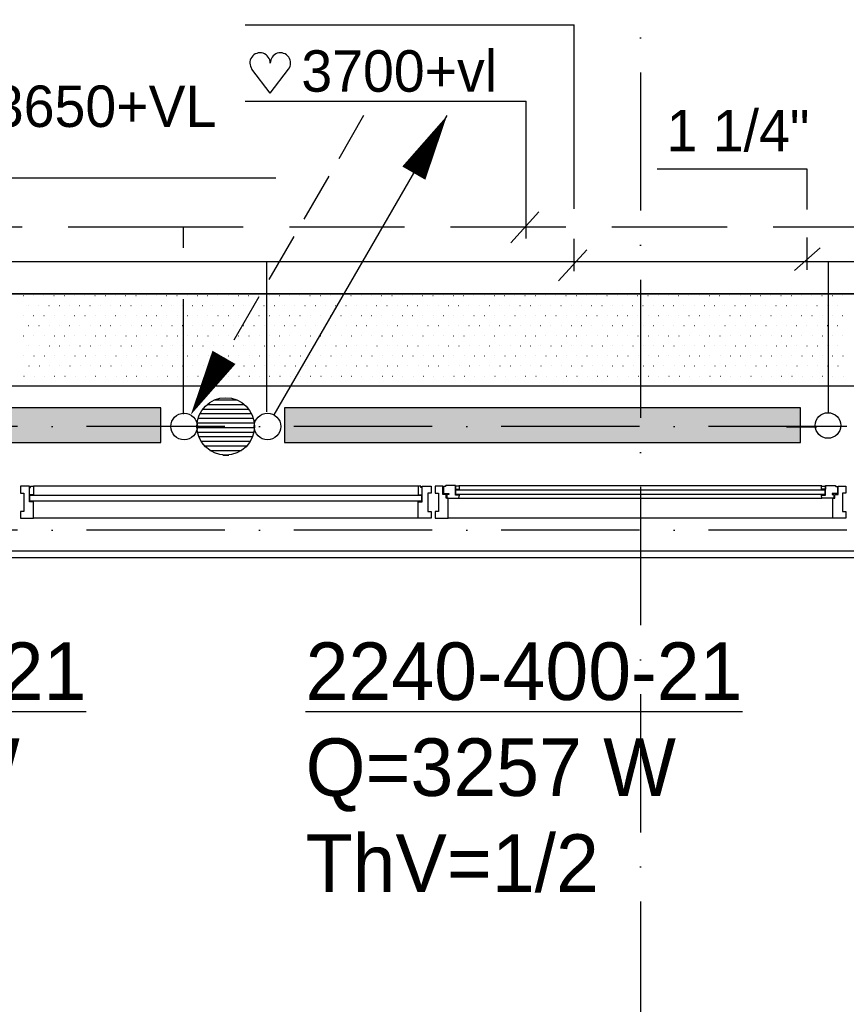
# Model space of a CAD drawing. Extents: x 25315 to 170951, y 867852 to 951952.
# Tile 88 of 119: x 104529 to 108117, y 910768 to 915044. Entities that reach past the tile are written whole.
import ezdxf
from ezdxf.enums import TextEntityAlignment as Align

# ---------------------------------------------------------------- set-up
doc = ezdxf.new("R2010")
doc.units = 0
doc.header["$LTSCALE"] = 100
for name, pattern in [('2322107', [2000, 1000, 1000]), ('2322108', [7, 5, -2]), ('DASHDOT', [9, 6, -1.5, 0, -1.5])]:
    doc.linetypes.add(name, pattern=pattern)
doc.layers.get('0').update_dxf_attribs({"linetype": 'CONTINUOUS'})
for name, color, linetype in [('AL$7----_STRAMIEN', 1, 'DASHDOT'), ('BOUW', 8, 'CONTINUOUS'), ('KABELGOOT', 8, 'CONTINUOUS'), ('WI561---', 1, 'CONTINUOUS'), ('WL531---', 4, 'CONTINUOUS'), ('WL561---', 4, 'CONTINUOUS'), ('WL561---_AANVOER', 4, 'CONTINUOUS'), ('WL561---_RETOUR', 4, 'CONTINUOUS'), ('WL570---', 3, 'CONTINUOUS'), ('WL570---_TOEVOER', 3, 'CONTINUOUS')]:
    doc.layers.add(name, color=color, linetype=linetype)
doc.styles.add('BURO-018', font='BUROFONT.shx', dxfattribs={"height": 180})
doc.styles.add('BURO-025', font='BUROFONT.shx', dxfattribs={"height": 250})

# ---------------------------------------------------------------- blocks, each defined once
blk = doc.blocks.new('2322401')
at = {"color": 0, "linetype": 'CONTINUOUS'}
for p, q in [((-0.5, 0.5, 1), (-0.5, 0.5)), ((-0.5, 0.5, 1), (-0.5, -0.5, 1)), ((0.5, 0.5, 1), (-0.5, 0.5, 1)), ((0.5, 0.5), (-0.5, 0.5)), ((-0.5, 0.5), (-0.5, -0.5)), ((0.5, 0.5, 1), (0.5, 0.5)), ((0.5, -0.5, 1), (0.5, 0.5, 1)), ((0.5, -0.5), (0.5, 0.5)), ((-0.5, -0.5, 1), (-0.5, -0.5)), ((-0.5, -0.5, 1), (0.5, -0.5, 1)), ((-0.5, -0.5), (0.5, -0.5)), ((0.5, -0.5, 1), (0.5, -0.5))]:
    blk.add_line(p, q, dxfattribs=at)
blk = doc.blocks.new('CVHATCH1')
at = {"color": 0, "linetype": 'CONTINUOUS'}
blk.add_solid([(-0.5, -0.5), (0.5, -0.5), (-0.5, 0.5), (0.5, 0.5)], dxfattribs=at)
blk = doc.blocks.new('CVRINFO2')
at = {"color": 0, "linetype": 'CONTINUOUS', "style": 'BURO-025'}
for tag, p in [('CV_TEXT125', (0, 0)), ('CV_TEXT225', (0, -4.167)), ('CV_TEXT325', (0, -8.333)), ('CV_TEXT425', (0, -12.5))]:
    blk.add_attdef(tag, p, '', height=2.5, dxfattribs=at)
blk = doc.blocks.new('LDV3108')
at = {"color": 0, "linetype": 'CONTINUOUS'}
for p, q in [((6.75, 11.691), (5.813, 10.068)), ((5.438, 9.418), (4.5, 7.794)), ((4.125, 7.145), (3.188, 5.521)), ((2.813, 4.871), (1.875, 3.248)), ((1.5, 2.598), (0.563, 0.974))]:
    blk.add_line(p, q, dxfattribs=at)
blk.add_lwpolyline([(0.25, 0.433, 0, 1, 0), (1.5, 2.598, 1, 1, 0)], format="xyseb", dxfattribs=at)
blk.add_circle((0, 0), 0.5, dxfattribs=at)
blk = doc.blocks.new('LDV1107')
at = {"color": 0, "linetype": 'CONTINUOUS'}
blk.add_line((0.25, 0.433), (6.75, 11.691), dxfattribs=at)
blk.add_lwpolyline([(6.75, 11.691, 0, 1, 0), (5.5, 9.526, 1, 1, 0)], format="xyseb", dxfattribs=at)
blk.add_circle((0, 0), 0.5, dxfattribs=at)
blk = doc.blocks.new('HART')
at = {"color": 1}
for q in [(-39.7, 52.4), (39.7, 52.4)]:
    blk.add_line((0, 0), q, dxfattribs=at)
for centre, start, end in [((-22.1, 65.7), 0, 217.1867), ((22.1, 65.7), 322.8133, 180)]:
    blk.add_arc(centre, 22.1, start, end, dxfattribs=at)

msp = doc.modelspace()

# ---------------------------------------------------------------- linework, layer by layer
at = {"layer": 'AL$7----_STRAMIEN', "color": 1}
for p, q in [((107223.6, 949018.6), (107223.6, 908027.5)), ((107223.6, 949018.6), (107223.6, 908027.5)), ((144123.6, 913277.5), (54710.3, 913277.5)), ((144123.6, 912827.5), (54329.2, 912827.5))]:
    msp.add_line(p, q, dxfattribs=at)
at = {"layer": 'BOUW'}
for p, q in [((105376.3, 913393.3), (105470.9, 913393.3)), ((105324.1, 913353.3), (105523.1, 913353.3)), ((105343.2, 913373.3), (105504, 913373.3)), ((105303.8, 913313.3), (105543.4, 913313.3)), ((105311.7, 913333.3), (105535.5, 913333.3)), ((105298.7, 913273.3), (105548.5, 913273.3)), ((105299.6, 913293.3), (105547.6, 913293.3)), ((105301, 913253.3), (105546.2, 913253.3)), ((105306.7, 913233.3), (105540.5, 913233.3)), ((105316.4, 913213.3), (105530.8, 913213.3)), ((105331.3, 913193.3), (105515.9, 913193.3)), ((105354.7, 913173.3), (105492.5, 913173.3)), ((105410.3, 913153.3), (105436.9, 913153.3)), ((104532.6, 913017.7), (104532.6, 913011.7)), ((104571.6, 913017.7), (104532.6, 913017.7)), ((104532.6, 913011.7), (104532.6, 912997.7)), ((104532.6, 912997.7), (104532.6, 912987.7)), ((104532.6, 912997.7), (104532.6, 912997.7)), ((104571.6, 912950.7), (104571.6, 913017.7)), ((104571.6, 913012.7), (104576.6, 913012.7)), ((104571.6, 912980.7), (104571.6, 913012.7)), ((104576.6, 913017.7), (104588.6, 913017.7)), ((104576.6, 913012.7), (104576.6, 913017.7)), ((104588.6, 913017.7), (104588.6, 912980.7)), ((106258.6, 913017.7), (104588.6, 913017.7)), ((106258.6, 913017.7), (106258.6, 912980.7)), ((106270.6, 913017.7), (106258.6, 913017.7)), ((106270.6, 913012.7), (106270.6, 913017.7)), ((106275.6, 913012.7), (106270.6, 913012.7)), ((106275.6, 912950.7), (106275.6, 913017.7)), ((106275.6, 913017.7), (106314.6, 913017.7)), ((106275.6, 912980.7), (106275.6, 913012.7)), ((106314.6, 913017.7), (106314.6, 913011.7)), ((106314.6, 913011.7), (106314.6, 912997.7)), ((106314.6, 912997.7), (106314.6, 912987.7)), ((106314.6, 912997.7), (106314.6, 912997.7)), ((106365.6, 913017.7), (106332.6, 913017.7)), ((106332.6, 913017.7), (106332.6, 912988.2)), ((106365.6, 912981.7), (106365.6, 913017.7)), ((106368.8, 913016.4), (106368.8, 912986.7)), ((106375.8, 913016.4), (106368.8, 913016.4)), ((106378.3, 913020.7), (106375.8, 913016.4)), ((106420.8, 913020.7), (106378.3, 913020.7)), ((106420.8, 912979.7), (106420.8, 913020.7)), ((106437.8, 913018.4), (106420.8, 913018.4)), ((106420.8, 913018.4), (106420.8, 913004.9)), ((106420.8, 913004.9), (106437.8, 913004.9)), ((106422.8, 913002.9), (108024.4, 913002.9)), ((106422.8, 912981.7), (106422.8, 913002.9)), ((106435.7, 913020.7), (108011.5, 913020.7)), ((106437.8, 913004.9), (106437.8, 913018.4)), ((108009.4, 913018.4), (108026.4, 913018.4)), ((108009.4, 913004.9), (108009.4, 913018.4)), ((108026.4, 913004.9), (108009.4, 913004.9)), ((108024.4, 913002.9), (108024.4, 912981.7)), ((108026.4, 913020.7), (108068.9, 913020.7)), ((108026.4, 912979.7), (108026.4, 913020.7)), ((108026.4, 913018.4), (108026.4, 913004.9)), ((108068.9, 913020.7), (108071.3, 913016.4)), ((108071.3, 913016.4), (108078.4, 913016.4)), ((108078.4, 913016.4), (108078.4, 912986.7)), ((108081.6, 913017.7), (108114.6, 913017.7)), ((108081.6, 912981.7), (108081.6, 913017.7)), ((108114.6, 913017.7), (108114.6, 912988.2)), ((104532.6, 912987.7), (104546.6, 912987.7)), ((104546.6, 912987.7), (104546.6, 912907.7)), ((104588.6, 912980.7), (104571.6, 912980.7)), ((104573.6, 912978.7), (106273.6, 912978.7)), ((104573.6, 912952.7), (104573.6, 912978.7)), ((106258.6, 912980.7), (106275.6, 912980.7)), ((106273.6, 912978.7), (106273.6, 912952.7)), ((106300.6, 912987.7), (106300.6, 912907.7)), ((106314.6, 912987.7), (106300.6, 912987.7)), ((106332.6, 912988.2), (106346.6, 912988.2)), ((106346.6, 912988.2), (106346.6, 912908.2)), ((106379.6, 912981.7), (106365.6, 912981.7)), ((106368.8, 912986.7), (106391.3, 912986.7)), ((106379.6, 912966.7), (106379.6, 912981.7)), ((106388.6, 912966.7), (106379.6, 912966.7)), ((106383.3, 912981.7), (106383.3, 912966.7)), ((106391.3, 912981.7), (106383.3, 912981.7)), ((106383.3, 912966.7), (106388.6, 912966.7)), ((106388.6, 912966.7), (106435.7, 912966.7)), ((106388.6, 912878.7), (106388.6, 912966.7)), ((106391.3, 912986.7), (106391.3, 912981.7)), ((106437.8, 912979.7), (106420.8, 912979.7)), ((108024.4, 912981.7), (106422.8, 912981.7)), ((106435.7, 912966.7), (106437.8, 912979.7)), ((106435.7, 912966.7), (108011.5, 912966.7)), ((108009.4, 912979.7), (108026.4, 912979.7)), ((108011.5, 912966.7), (108009.4, 912979.7)), ((108058.6, 912966.7), (108011.5, 912966.7)), ((108055.9, 912986.7), (108055.9, 912981.7)), ((108078.4, 912986.7), (108055.9, 912986.7)), ((108055.9, 912981.7), (108063.9, 912981.7)), ((108063.9, 912966.7), (108058.6, 912966.7)), ((108058.6, 912966.7), (108067.6, 912966.7)), ((108058.6, 912878.7), (108058.6, 912966.7)), ((108063.9, 912981.7), (108063.9, 912966.7)), ((108067.6, 912981.7), (108081.6, 912981.7)), ((108067.6, 912966.7), (108067.6, 912981.7)), ((108100.6, 912988.2), (108100.6, 912908.2)), ((108114.6, 912988.2), (108100.6, 912988.2)), ((104588.6, 912950.7), (104571.6, 912950.7)), ((106273.6, 912952.7), (104573.6, 912952.7)), ((104588.6, 912897.7), (104588.6, 912950.7)), ((106258.6, 912950.7), (106275.6, 912950.7)), ((106258.6, 912897.7), (106258.6, 912950.7)), ((104532.6, 912907.7), (104532.6, 912898.7)), ((104546.6, 912907.7), (104532.6, 912907.7)), ((104532.6, 912898.7), (104532.6, 912884.7)), ((104532.6, 912898.7), (104532.6, 912898.7)), ((104532.6, 912884.7), (104532.6, 912878.7)), ((104532.6, 912878.7), (104551.5, 912878.7)), ((104551.5, 912878.7), (104588.6, 912878.7)), ((104588.6, 912889.7), (104588.6, 912897.7)), ((104588.6, 912885.7), (104588.6, 912889.7)), ((104588.6, 912878.7), (104588.6, 912885.7)), ((106258.6, 912878.7), (104588.6, 912878.7)), ((106258.6, 912889.7), (106258.6, 912897.7)), ((106258.6, 912885.7), (106258.6, 912889.7)), ((106258.6, 912878.7), (106258.6, 912885.7)), ((106295.7, 912878.7), (106258.6, 912878.7)), ((106314.6, 912878.7), (106295.7, 912878.7)), ((106300.6, 912907.7), (106314.6, 912907.7)), ((106314.6, 912907.7), (106314.6, 912898.2)), ((106314.6, 912898.2), (106314.6, 912884.7)), ((106314.6, 912898.2), (106314.6, 912898.2)), ((106314.6, 912884.7), (106314.6, 912878.7)), ((106332.6, 912908.2), (106332.6, 912878.7)), ((106346.6, 912908.2), (106332.6, 912908.2)), ((106332.6, 912878.7), (106388.6, 912878.7)), ((108058.6, 912878.7), (106388.6, 912878.7)), ((108114.6, 912878.7), (108058.6, 912878.7)), ((108100.6, 912908.2), (108114.6, 912908.2)), ((108114.6, 912908.2), (108114.6, 912878.7)), ((99483.6, 912737.5), (117703.6, 912737.5))]:
    msp.add_line(p, q, dxfattribs=at)
msp.add_lwpolyline([(99483.6, 912878.7), (99483.6, 912707.7), (117954.1, 912707.7)], dxfattribs=at)
msp.add_circle((105423.6, 913277.5), 125, dxfattribs=at)
at = {"layer": 'KABELGOOT', "color": 8}
for p, q in [((104265.5, 914356.9, 3650), (105640.5, 914356.9, 3650)), ((115440.6, 913854.1, 3710), (100077.7, 913854.1, 3710)), ((100077.7, 913854.1, 3650), (115440.6, 913854.1, 3650)), ((99727.7, 913454.1, 3710), (115440.6, 913454.1, 3710)), ((100077.7, 913454.1, 3650), (115440.6, 913454.1, 3650))]:
    msp.add_line(p, q, dxfattribs=at)
at = {"layer": 'WL531---', "color": 8}
for p, q in [((104544.5, 913846.5), (104545.2, 913846.5)), ((104588.9, 913846.5), (104589.6, 913846.5)), ((104633.4, 913846.5), (104634.1, 913846.5)), ((104677.8, 913846.5), (104678.5, 913846.5)), ((104722.3, 913846.5), (104723, 913846.5)), ((104766.7, 913846.5), (104767.4, 913846.5)), ((104811.2, 913846.5), (104811.9, 913846.5)), ((104855.6, 913846.5), (104856.3, 913846.5)), ((104900.1, 913846.5), (104900.8, 913846.5)), ((104944.5, 913846.5), (104945.2, 913846.5)), ((104989, 913846.5), (104989.7, 913846.5)), ((105033.4, 913846.5), (105034.1, 913846.5)), ((105077.9, 913846.5), (105078.6, 913846.5)), ((105122.3, 913846.5), (105123, 913846.5)), ((105166.8, 913846.5), (105167.5, 913846.5)), ((105211.2, 913846.5), (105211.9, 913846.5)), ((105255.7, 913846.5), (105256.4, 913846.5)), ((105300.1, 913846.5), (105300.8, 913846.5)), ((105344.6, 913846.5), (105345.3, 913846.5)), ((105389, 913846.5), (105389.7, 913846.5)), ((105433.5, 913846.5), (105434.2, 913846.5)), ((105477.9, 913846.5), (105478.6, 913846.5)), ((105522.4, 913846.5), (105523.1, 913846.5)), ((105566.8, 913846.5), (105567.5, 913846.5)), ((105611.3, 913846.5), (105612, 913846.5)), ((105655.7, 913846.5), (105656.4, 913846.5)), ((105700.2, 913846.5), (105700.9, 913846.5)), ((105744.6, 913846.5), (105745.3, 913846.5)), ((105789.1, 913846.5), (105789.8, 913846.5)), ((105833.5, 913846.5), (105834.2, 913846.5)), ((105878, 913846.5), (105878.7, 913846.5)), ((105922.4, 913846.5), (105923.1, 913846.5)), ((105966.9, 913846.5), (105967.6, 913846.5)), ((106011.3, 913846.5), (106012, 913846.5)), ((106055.8, 913846.5), (106056.5, 913846.5)), ((106100.2, 913846.5), (106100.9, 913846.5)), ((106144.7, 913846.5), (106145.4, 913846.5)), ((106189.1, 913846.5), (106189.8, 913846.5)), ((106233.6, 913846.5), (106234.3, 913846.5)), ((106278, 913846.5), (106278.7, 913846.5)), ((106322.5, 913846.5), (106323.2, 913846.5)), ((106366.9, 913846.5), (106367.6, 913846.5)), ((106411.4, 913846.5), (106412.1, 913846.5)), ((106455.8, 913846.5), (106456.5, 913846.5)), ((106500.3, 913846.5), (106501, 913846.5)), ((106544.7, 913846.5), (106545.4, 913846.5)), ((106589.2, 913846.5), (106589.9, 913846.5)), ((106633.6, 913846.5), (106634.3, 913846.5)), ((106678.1, 913846.5), (106678.8, 913846.5)), ((106722.5, 913846.5), (106723.2, 913846.5)), ((106767, 913846.5), (106767.7, 913846.5)), ((106811.4, 913846.5), (106812.1, 913846.5)), ((106855.9, 913846.5), (106856.6, 913846.5)), ((106900.3, 913846.5), (106901, 913846.5)), ((106944.8, 913846.5), (106945.5, 913846.5)), ((106989.2, 913846.5), (106989.9, 913846.5)), ((107033.7, 913846.5), (107034.4, 913846.5)), ((107078.1, 913846.5), (107078.8, 913846.5)), ((107122.6, 913846.5), (107123.3, 913846.5)), ((107167, 913846.5), (107167.7, 913846.5)), ((107211.5, 913846.5), (107212.2, 913846.5)), ((107255.9, 913846.5), (107256.6, 913846.5)), ((107300.4, 913846.5), (107301.1, 913846.5)), ((107344.8, 913846.5), (107345.5, 913846.5)), ((107389.3, 913846.5), (107390, 913846.5)), ((107433.7, 913846.5), (107434.4, 913846.5)), ((107478.2, 913846.5), (107478.9, 913846.5)), ((107522.6, 913846.5), (107523.3, 913846.5)), ((107567.1, 913846.5), (107567.8, 913846.5)), ((107611.5, 913846.5), (107612.2, 913846.5)), ((107656, 913846.5), (107656.7, 913846.5)), ((107700.4, 913846.5), (107701.1, 913846.5)), ((107744.9, 913846.5), (107745.6, 913846.5)), ((107789.3, 913846.5), (107790, 913846.5)), ((107833.8, 913846.5), (107834.5, 913846.5)), ((107878.2, 913846.5), (107878.9, 913846.5)), ((107922.7, 913846.5), (107923.4, 913846.5)), ((107967.1, 913846.5), (107967.8, 913846.5)), ((108011.6, 913846.5), (108012.3, 913846.5)), ((108056, 913846.5), (108056.7, 913846.5)), ((108100.5, 913846.5), (108101.2, 913846.5)), ((104567.1, 913802.8), (104567.8, 913802.8)), ((104611.5, 913802.8), (104612.2, 913802.8)), ((104656, 913802.8), (104656.7, 913802.8)), ((104700.4, 913802.8), (104701.1, 913802.8)), ((104744.9, 913802.8), (104745.6, 913802.8)), ((104789.3, 913802.8), (104790, 913802.8)), ((104833.8, 913802.8), (104834.5, 913802.8)), ((104878.2, 913802.8), (104878.9, 913802.8)), ((104922.7, 913802.8), (104923.4, 913802.8)), ((104967.1, 913802.8), (104967.8, 913802.8)), ((105011.6, 913802.8), (105012.3, 913802.8)), ((105056, 913802.8), (105056.7, 913802.8)), ((105100.5, 913802.8), (105101.2, 913802.8)), ((105144.9, 913802.8), (105145.6, 913802.8)), ((105189.4, 913802.8), (105190.1, 913802.8)), ((105233.8, 913802.8), (105234.5, 913802.8)), ((105278.3, 913802.8), (105279, 913802.8)), ((105322.7, 913802.8), (105323.4, 913802.8)), ((105367.2, 913802.8), (105367.9, 913802.8)), ((105411.6, 913802.8), (105412.3, 913802.8)), ((105456.1, 913802.8), (105456.8, 913802.8)), ((105500.5, 913802.8), (105501.2, 913802.8)), ((105545, 913802.8), (105545.7, 913802.8)), ((105589.4, 913802.8), (105590.1, 913802.8)), ((105633.9, 913802.8), (105634.6, 913802.8)), ((105678.3, 913802.8), (105679, 913802.8)), ((105722.8, 913802.8), (105723.5, 913802.8)), ((105767.2, 913802.8), (105767.9, 913802.8)), ((105811.7, 913802.8), (105812.4, 913802.8)), ((105856.1, 913802.8), (105856.8, 913802.8)), ((105900.6, 913802.8), (105901.3, 913802.8)), ((105945, 913802.8), (105945.7, 913802.8)), ((105989.5, 913802.8), (105990.2, 913802.8)), ((106033.9, 913802.8), (106034.6, 913802.8)), ((106078.4, 913802.8), (106079.1, 913802.8)), ((106122.8, 913802.8), (106123.5, 913802.8)), ((106167.3, 913802.8), (106168, 913802.8)), ((106211.7, 913802.8), (106212.4, 913802.8)), ((106256.2, 913802.8), (106256.9, 913802.8)), ((106300.6, 913802.8), (106301.3, 913802.8)), ((106345.1, 913802.8), (106345.8, 913802.8)), ((106389.5, 913802.8), (106390.2, 913802.8)), ((106434, 913802.8), (106434.7, 913802.8)), ((106478.4, 913802.8), (106479.1, 913802.8)), ((106522.9, 913802.8), (106523.6, 913802.8)), ((106567.3, 913802.8), (106568, 913802.8)), ((106611.8, 913802.8), (106612.5, 913802.8)), ((106656.2, 913802.8), (106656.9, 913802.8)), ((106700.7, 913802.8), (106701.4, 913802.8)), ((106745.1, 913802.8), (106745.8, 913802.8)), ((106789.6, 913802.8), (106790.3, 913802.8)), ((106834, 913802.8), (106834.7, 913802.8)), ((106878.5, 913802.8), (106879.2, 913802.8)), ((106922.9, 913802.8), (106923.6, 913802.8)), ((106967.4, 913802.8), (106968.1, 913802.8)), ((107011.8, 913802.8), (107012.5, 913802.8)), ((107056.3, 913802.8), (107057, 913802.8)), ((107100.7, 913802.8), (107101.4, 913802.8)), ((107145.2, 913802.8), (107145.9, 913802.8)), ((107189.6, 913802.8), (107190.3, 913802.8)), ((107234.1, 913802.8), (107234.8, 913802.8)), ((107278.5, 913802.8), (107279.2, 913802.8)), ((107323, 913802.8), (107323.7, 913802.8)), ((107367.4, 913802.8), (107368.1, 913802.8)), ((107411.9, 913802.8), (107412.6, 913802.8)), ((107456.3, 913802.8), (107457, 913802.8)), ((107500.8, 913802.8), (107501.5, 913802.8)), ((107545.2, 913802.8), (107545.9, 913802.8)), ((107589.7, 913802.8), (107590.4, 913802.8)), ((107634.1, 913802.8), (107634.8, 913802.8)), ((107678.6, 913802.8), (107679.3, 913802.8)), ((107723, 913802.8), (107723.7, 913802.8)), ((107767.5, 913802.8), (107768.2, 913802.8)), ((107811.9, 913802.8), (107812.6, 913802.8)), ((107856.4, 913802.8), (107857.1, 913802.8)), ((107900.8, 913802.8), (107901.5, 913802.8)), ((107945.3, 913802.8), (107946, 913802.8)), ((107989.7, 913802.8), (107990.4, 913802.8)), ((108034.2, 913802.8), (108034.9, 913802.8)), ((108078.6, 913802.8), (108079.3, 913802.8)), ((104545.2, 913759), (104545.9, 913759)), ((104589.6, 913759), (104590.3, 913759)), ((104634.1, 913759), (104634.8, 913759)), ((104678.5, 913759), (104679.2, 913759)), ((104723, 913759), (104723.7, 913759)), ((104767.4, 913759), (104768.1, 913759)), ((104811.9, 913759), (104812.6, 913759)), ((104856.3, 913759), (104857, 913759)), ((104900.8, 913759), (104901.5, 913759)), ((104945.2, 913759), (104945.9, 913759)), ((104989.7, 913759), (104990.4, 913759)), ((105034.1, 913759), (105034.8, 913759)), ((105078.6, 913759), (105079.3, 913759)), ((105123, 913759), (105123.7, 913759)), ((105167.5, 913759), (105168.2, 913759)), ((105211.9, 913759), (105212.6, 913759)), ((105256.4, 913759), (105257.1, 913759)), ((105300.8, 913759), (105301.5, 913759)), ((105345.3, 913759), (105346, 913759)), ((105389.7, 913759), (105390.4, 913759)), ((105434.2, 913759), (105434.9, 913759)), ((105478.6, 913759), (105479.3, 913759)), ((105523.1, 913759), (105523.8, 913759)), ((105567.5, 913759), (105568.2, 913759)), ((105612, 913759), (105612.7, 913759)), ((105656.4, 913759), (105657.1, 913759)), ((105700.9, 913759), (105701.6, 913759)), ((105745.3, 913759), (105746, 913759)), ((105789.8, 913759), (105790.5, 913759)), ((105834.2, 913759), (105834.9, 913759)), ((105878.7, 913759), (105879.4, 913759)), ((105923.1, 913759), (105923.8, 913759)), ((105967.6, 913759), (105968.3, 913759)), ((106012, 913759), (106012.7, 913759)), ((106056.5, 913759), (106057.2, 913759)), ((106100.9, 913759), (106101.6, 913759)), ((106145.4, 913759), (106146.1, 913759)), ((106189.8, 913759), (106190.5, 913759)), ((106234.3, 913759), (106235, 913759)), ((106278.7, 913759), (106279.4, 913759)), ((106323.2, 913759), (106323.9, 913759)), ((106367.6, 913759), (106368.3, 913759)), ((106412.1, 913759), (106412.8, 913759)), ((106456.5, 913759), (106457.2, 913759)), ((106501, 913759), (106501.7, 913759)), ((106545.4, 913759), (106546.1, 913759)), ((106589.9, 913759), (106590.6, 913759)), ((106634.3, 913759), (106635, 913759)), ((106678.8, 913759), (106679.5, 913759)), ((106723.2, 913759), (106723.9, 913759)), ((106767.7, 913759), (106768.4, 913759)), ((106812.1, 913759), (106812.8, 913759)), ((106856.6, 913759), (106857.3, 913759)), ((106901, 913759), (106901.7, 913759)), ((106945.5, 913759), (106946.2, 913759)), ((106989.9, 913759), (106990.6, 913759)), ((107034.4, 913759), (107035.1, 913759)), ((107078.8, 913759), (107079.5, 913759)), ((107123.3, 913759), (107124, 913759)), ((107167.7, 913759), (107168.4, 913759)), ((107212.2, 913759), (107212.9, 913759)), ((107256.6, 913759), (107257.3, 913759)), ((107301.1, 913759), (107301.8, 913759)), ((107345.5, 913759), (107346.2, 913759)), ((107390, 913759), (107390.7, 913759)), ((107434.4, 913759), (107435.1, 913759)), ((107478.9, 913759), (107479.6, 913759)), ((107523.3, 913759), (107524, 913759)), ((107567.8, 913759), (107568.5, 913759)), ((107612.2, 913759), (107612.9, 913759)), ((107656.7, 913759), (107657.4, 913759)), ((107701.1, 913759), (107701.8, 913759)), ((107745.6, 913759), (107746.3, 913759)), ((107790, 913759), (107790.7, 913759)), ((107834.5, 913759), (107835.2, 913759)), ((107878.9, 913759), (107879.6, 913759)), ((107923.4, 913759), (107924.1, 913759)), ((107967.8, 913759), (107968.5, 913759)), ((108012.3, 913759), (108013, 913759)), ((108056.7, 913759), (108057.4, 913759)), ((108101.2, 913759), (108101.9, 913759)), ((104567.8, 913715.3), (104568.5, 913715.3)), ((104612.2, 913715.3), (104612.9, 913715.3)), ((104656.7, 913715.3), (104657.4, 913715.3)), ((104701.1, 913715.3), (104701.8, 913715.3)), ((104745.6, 913715.3), (104746.3, 913715.3)), ((104790, 913715.3), (104790.7, 913715.3)), ((104834.5, 913715.3), (104835.2, 913715.3)), ((104878.9, 913715.3), (104879.6, 913715.3)), ((104923.4, 913715.3), (104924.1, 913715.3)), ((104967.8, 913715.3), (104968.5, 913715.3)), ((105012.3, 913715.3), (105013, 913715.3)), ((105056.7, 913715.3), (105057.4, 913715.3)), ((105101.2, 913715.3), (105101.9, 913715.3)), ((105145.6, 913715.3), (105146.3, 913715.3)), ((105190.1, 913715.3), (105190.8, 913715.3)), ((105234.5, 913715.3), (105235.2, 913715.3)), ((105279, 913715.3), (105279.7, 913715.3)), ((105323.4, 913715.3), (105324.1, 913715.3)), ((105367.9, 913715.3), (105368.6, 913715.3)), ((105412.3, 913715.3), (105413, 913715.3)), ((105456.8, 913715.3), (105457.5, 913715.3)), ((105501.2, 913715.3), (105501.9, 913715.3)), ((105545.7, 913715.3), (105546.4, 913715.3)), ((105590.1, 913715.3), (105590.8, 913715.3)), ((105634.6, 913715.3), (105635.3, 913715.3)), ((105679, 913715.3), (105679.7, 913715.3)), ((105723.5, 913715.3), (105724.2, 913715.3)), ((105767.9, 913715.3), (105768.6, 913715.3)), ((105812.4, 913715.3), (105813.1, 913715.3)), ((105856.8, 913715.3), (105857.5, 913715.3)), ((105901.3, 913715.3), (105902, 913715.3)), ((105945.7, 913715.3), (105946.4, 913715.3)), ((105990.2, 913715.3), (105990.9, 913715.3)), ((106034.6, 913715.3), (106035.3, 913715.3)), ((106079.1, 913715.3), (106079.8, 913715.3)), ((106123.5, 913715.3), (106124.2, 913715.3)), ((106168, 913715.3), (106168.7, 913715.3)), ((106212.4, 913715.3), (106213.1, 913715.3)), ((106256.9, 913715.3), (106257.6, 913715.3)), ((106301.3, 913715.3), (106302, 913715.3)), ((106345.8, 913715.3), (106346.5, 913715.3)), ((106390.2, 913715.3), (106390.9, 913715.3)), ((106434.7, 913715.3), (106435.4, 913715.3)), ((106479.1, 913715.3), (106479.8, 913715.3)), ((106523.6, 913715.3), (106524.3, 913715.3)), ((106568, 913715.3), (106568.7, 913715.3)), ((106612.5, 913715.3), (106613.2, 913715.3)), ((106656.9, 913715.3), (106657.6, 913715.3)), ((106701.4, 913715.3), (106702.1, 913715.3)), ((106745.8, 913715.3), (106746.5, 913715.3)), ((106790.3, 913715.3), (106791, 913715.3)), ((106834.7, 913715.3), (106835.4, 913715.3)), ((106879.2, 913715.3), (106879.9, 913715.3)), ((106923.6, 913715.3), (106924.3, 913715.3)), ((106968.1, 913715.3), (106968.8, 913715.3)), ((107012.5, 913715.3), (107013.2, 913715.3)), ((107057, 913715.3), (107057.7, 913715.3)), ((107101.4, 913715.3), (107102.1, 913715.3)), ((107145.9, 913715.3), (107146.6, 913715.3)), ((107190.3, 913715.3), (107191, 913715.3)), ((107234.8, 913715.3), (107235.5, 913715.3)), ((107279.2, 913715.3), (107279.9, 913715.3)), ((107323.7, 913715.3), (107324.4, 913715.3)), ((107368.1, 913715.3), (107368.8, 913715.3)), ((107412.6, 913715.3), (107413.3, 913715.3)), ((107457, 913715.3), (107457.7, 913715.3)), ((107501.5, 913715.3), (107502.2, 913715.3)), ((107545.9, 913715.3), (107546.6, 913715.3)), ((107590.4, 913715.3), (107591.1, 913715.3)), ((107634.8, 913715.3), (107635.5, 913715.3)), ((107679.3, 913715.3), (107680, 913715.3)), ((107723.7, 913715.3), (107724.4, 913715.3)), ((107768.2, 913715.3), (107768.9, 913715.3)), ((107812.6, 913715.3), (107813.3, 913715.3)), ((107857.1, 913715.3), (107857.8, 913715.3)), ((107901.5, 913715.3), (107902.2, 913715.3)), ((107946, 913715.3), (107946.7, 913715.3)), ((107990.4, 913715.3), (107991.1, 913715.3)), ((108034.9, 913715.3), (108035.6, 913715.3)), ((108079.3, 913715.3), (108080, 913715.3)), ((104545.9, 913671.5), (104546.6, 913671.5)), ((104590.3, 913671.5), (104591, 913671.5)), ((104634.8, 913671.5), (104635.5, 913671.5)), ((104679.2, 913671.5), (104679.9, 913671.5)), ((104723.7, 913671.5), (104724.4, 913671.5)), ((104768.1, 913671.5), (104768.8, 913671.5)), ((104812.6, 913671.5), (104813.3, 913671.5)), ((104857, 913671.5), (104857.7, 913671.5)), ((104901.5, 913671.5), (104902.2, 913671.5)), ((104945.9, 913671.5), (104946.6, 913671.5)), ((104990.4, 913671.5), (104991.1, 913671.5)), ((105034.8, 913671.5), (105035.5, 913671.5)), ((105079.3, 913671.5), (105080, 913671.5)), ((105123.7, 913671.5), (105124.4, 913671.5)), ((105168.2, 913671.5), (105168.9, 913671.5)), ((105212.6, 913671.5), (105213.3, 913671.5)), ((105257.1, 913671.5), (105257.8, 913671.5)), ((105301.5, 913671.5), (105302.2, 913671.5)), ((105346, 913671.5), (105346.7, 913671.5)), ((105390.4, 913671.5), (105391.1, 913671.5)), ((105434.9, 913671.5), (105435.6, 913671.5)), ((105479.3, 913671.5), (105480, 913671.5)), ((105523.8, 913671.5), (105524.5, 913671.5)), ((105568.2, 913671.5), (105568.9, 913671.5)), ((105612.7, 913671.5), (105613.4, 913671.5)), ((105657.1, 913671.5), (105657.8, 913671.5)), ((105701.6, 913671.5), (105702.3, 913671.5)), ((105746, 913671.5), (105746.7, 913671.5)), ((105790.5, 913671.5), (105791.2, 913671.5)), ((105834.9, 913671.5), (105835.6, 913671.5)), ((105879.4, 913671.5), (105880.1, 913671.5)), ((105923.8, 913671.5), (105924.5, 913671.5)), ((105968.3, 913671.5), (105969, 913671.5)), ((106012.7, 913671.5), (106013.4, 913671.5)), ((106057.2, 913671.5), (106057.9, 913671.5)), ((106101.6, 913671.5), (106102.3, 913671.5)), ((106146.1, 913671.5), (106146.8, 913671.5)), ((106190.5, 913671.5), (106191.2, 913671.5)), ((106235, 913671.5), (106235.7, 913671.5)), ((106279.4, 913671.5), (106280.1, 913671.5)), ((106323.9, 913671.5), (106324.6, 913671.5)), ((106368.3, 913671.5), (106369, 913671.5)), ((106412.8, 913671.5), (106413.5, 913671.5)), ((106457.2, 913671.5), (106457.9, 913671.5)), ((106501.7, 913671.5), (106502.4, 913671.5)), ((106546.1, 913671.5), (106546.8, 913671.5)), ((106590.6, 913671.5), (106591.3, 913671.5)), ((106635, 913671.5), (106635.7, 913671.5)), ((106679.5, 913671.5), (106680.2, 913671.5)), ((106723.9, 913671.5), (106724.6, 913671.5)), ((106768.4, 913671.5), (106769.1, 913671.5)), ((106812.8, 913671.5), (106813.5, 913671.5)), ((106857.3, 913671.5), (106858, 913671.5)), ((106901.7, 913671.5), (106902.4, 913671.5)), ((106946.2, 913671.5), (106946.9, 913671.5)), ((106990.6, 913671.5), (106991.3, 913671.5)), ((107035.1, 913671.5), (107035.8, 913671.5)), ((107079.5, 913671.5), (107080.2, 913671.5)), ((107124, 913671.5), (107124.7, 913671.5)), ((107168.4, 913671.5), (107169.1, 913671.5)), ((107212.9, 913671.5), (107213.6, 913671.5)), ((107257.3, 913671.5), (107258, 913671.5)), ((107301.8, 913671.5), (107302.5, 913671.5)), ((107346.2, 913671.5), (107346.9, 913671.5)), ((107390.7, 913671.5), (107391.4, 913671.5)), ((107435.1, 913671.5), (107435.8, 913671.5)), ((107479.6, 913671.5), (107480.3, 913671.5)), ((107524, 913671.5), (107524.7, 913671.5)), ((107568.5, 913671.5), (107569.2, 913671.5)), ((107612.9, 913671.5), (107613.6, 913671.5)), ((107657.4, 913671.5), (107658.1, 913671.5)), ((107701.8, 913671.5), (107702.5, 913671.5)), ((107746.3, 913671.5), (107747, 913671.5)), ((107790.7, 913671.5), (107791.4, 913671.5)), ((107835.2, 913671.5), (107835.9, 913671.5)), ((107879.6, 913671.5), (107880.3, 913671.5)), ((107924.1, 913671.5), (107924.8, 913671.5)), ((107968.5, 913671.5), (107969.2, 913671.5)), ((108013, 913671.5), (108013.7, 913671.5)), ((108057.4, 913671.5), (108058.1, 913671.5)), ((108101.9, 913671.5), (108102.6, 913671.5)), ((104568.5, 913627.8), (104569.2, 913627.8)), ((104612.9, 913627.8), (104613.6, 913627.8)), ((104657.4, 913627.8), (104658.1, 913627.8)), ((104701.8, 913627.8), (104702.5, 913627.8)), ((104746.3, 913627.8), (104747, 913627.8)), ((104790.7, 913627.8), (104791.4, 913627.8)), ((104835.2, 913627.8), (104835.9, 913627.8)), ((104879.6, 913627.8), (104880.3, 913627.8)), ((104924.1, 913627.8), (104924.8, 913627.8)), ((104968.5, 913627.8), (104969.2, 913627.8)), ((105013, 913627.8), (105013.7, 913627.8)), ((105057.4, 913627.8), (105058.1, 913627.8)), ((105101.9, 913627.8), (105102.6, 913627.8)), ((105146.3, 913627.8), (105147, 913627.8)), ((105190.8, 913627.8), (105191.5, 913627.8)), ((105235.2, 913627.8), (105235.9, 913627.8)), ((105279.7, 913627.8), (105280.4, 913627.8)), ((105324.1, 913627.8), (105324.8, 913627.8)), ((105368.6, 913627.8), (105369.3, 913627.8)), ((105413, 913627.8), (105413.7, 913627.8)), ((105457.5, 913627.8), (105458.2, 913627.8)), ((105501.9, 913627.8), (105502.6, 913627.8)), ((105546.4, 913627.8), (105547.1, 913627.8)), ((105590.8, 913627.8), (105591.5, 913627.8)), ((105635.3, 913627.8), (105636, 913627.8)), ((105679.7, 913627.8), (105680.4, 913627.8)), ((105724.2, 913627.8), (105724.9, 913627.8)), ((105768.6, 913627.8), (105769.3, 913627.8)), ((105813.1, 913627.8), (105813.8, 913627.8)), ((105857.5, 913627.8), (105858.2, 913627.8)), ((105902, 913627.8), (105902.7, 913627.8)), ((105946.4, 913627.8), (105947.1, 913627.8)), ((105990.9, 913627.8), (105991.6, 913627.8)), ((106035.3, 913627.8), (106036, 913627.8)), ((106079.8, 913627.8), (106080.5, 913627.8)), ((106124.2, 913627.8), (106124.9, 913627.8)), ((106168.7, 913627.8), (106169.4, 913627.8)), ((106213.1, 913627.8), (106213.8, 913627.8)), ((106257.6, 913627.8), (106258.3, 913627.8)), ((106302, 913627.8), (106302.7, 913627.8)), ((106346.5, 913627.8), (106347.2, 913627.8)), ((106390.9, 913627.8), (106391.6, 913627.8)), ((106435.4, 913627.8), (106436.1, 913627.8)), ((106479.8, 913627.8), (106480.5, 913627.8)), ((106524.3, 913627.8), (106525, 913627.8)), ((106568.7, 913627.8), (106569.4, 913627.8)), ((106613.2, 913627.8), (106613.9, 913627.8)), ((106657.6, 913627.8), (106658.3, 913627.8)), ((106702.1, 913627.8), (106702.8, 913627.8)), ((106746.5, 913627.8), (106747.2, 913627.8)), ((106791, 913627.8), (106791.7, 913627.8)), ((106835.4, 913627.8), (106836.1, 913627.8)), ((106879.9, 913627.8), (106880.6, 913627.8)), ((106924.3, 913627.8), (106925, 913627.8)), ((106968.8, 913627.8), (106969.5, 913627.8)), ((107013.2, 913627.8), (107013.9, 913627.8)), ((107057.7, 913627.8), (107058.4, 913627.8)), ((107102.1, 913627.8), (107102.8, 913627.8)), ((107146.6, 913627.8), (107147.3, 913627.8)), ((107191, 913627.8), (107191.7, 913627.8)), ((107235.5, 913627.8), (107236.2, 913627.8)), ((107279.9, 913627.8), (107280.6, 913627.8)), ((107324.4, 913627.8), (107325.1, 913627.8)), ((107368.8, 913627.8), (107369.5, 913627.8)), ((107413.3, 913627.8), (107414, 913627.8)), ((107457.7, 913627.8), (107458.4, 913627.8)), ((107502.2, 913627.8), (107502.9, 913627.8)), ((107546.6, 913627.8), (107547.3, 913627.8)), ((107591.1, 913627.8), (107591.8, 913627.8)), ((107635.5, 913627.8), (107636.2, 913627.8)), ((107680, 913627.8), (107680.7, 913627.8)), ((107724.4, 913627.8), (107725.1, 913627.8)), ((107768.9, 913627.8), (107769.6, 913627.8)), ((107813.3, 913627.8), (107814, 913627.8)), ((107857.8, 913627.8), (107858.5, 913627.8)), ((107902.2, 913627.8), (107902.9, 913627.8)), ((107946.7, 913627.8), (107947.4, 913627.8)), ((107991.1, 913627.8), (107991.8, 913627.8)), ((108035.6, 913627.8), (108036.3, 913627.8)), ((108080, 913627.8), (108080.7, 913627.8)), ((104546.6, 913584), (104547.3, 913584)), ((104591, 913584), (104591.7, 913584)), ((104635.5, 913584), (104636.2, 913584)), ((104679.9, 913584), (104680.6, 913584)), ((104724.4, 913584), (104725.1, 913584)), ((104768.8, 913584), (104769.5, 913584)), ((104813.3, 913584), (104814, 913584)), ((104857.7, 913584), (104858.4, 913584)), ((104902.2, 913584), (104902.9, 913584)), ((104946.6, 913584), (104947.3, 913584)), ((104991.1, 913584), (104991.8, 913584)), ((105035.5, 913584), (105036.2, 913584)), ((105080, 913584), (105080.7, 913584)), ((105124.4, 913584), (105125.1, 913584)), ((105168.9, 913584), (105169.6, 913584)), ((105213.3, 913584), (105214, 913584)), ((105257.8, 913584), (105258.5, 913584)), ((105302.2, 913584), (105302.9, 913584)), ((105346.7, 913584), (105347.4, 913584)), ((105391.1, 913584), (105391.8, 913584)), ((105435.6, 913584), (105436.3, 913584)), ((105480, 913584), (105480.7, 913584)), ((105524.5, 913584), (105525.2, 913584)), ((105568.9, 913584), (105569.6, 913584)), ((105613.4, 913584), (105614.1, 913584)), ((105657.8, 913584), (105658.5, 913584)), ((105702.3, 913584), (105703, 913584)), ((105746.7, 913584), (105747.4, 913584)), ((105791.2, 913584), (105791.9, 913584)), ((105835.6, 913584), (105836.3, 913584)), ((105880.1, 913584), (105880.8, 913584)), ((105924.5, 913584), (105925.2, 913584)), ((105969, 913584), (105969.7, 913584)), ((106013.4, 913584), (106014.1, 913584)), ((106057.9, 913584), (106058.6, 913584)), ((106102.3, 913584), (106103, 913584)), ((106146.8, 913584), (106147.5, 913584)), ((106191.2, 913584), (106191.9, 913584)), ((106235.7, 913584), (106236.4, 913584)), ((106280.1, 913584), (106280.8, 913584)), ((106324.6, 913584), (106325.3, 913584)), ((106369, 913584), (106369.7, 913584)), ((106413.5, 913584), (106414.2, 913584)), ((106457.9, 913584), (106458.6, 913584)), ((106502.4, 913584), (106503.1, 913584)), ((106546.8, 913584), (106547.5, 913584)), ((106591.3, 913584), (106592, 913584)), ((106635.7, 913584), (106636.4, 913584)), ((106680.2, 913584), (106680.9, 913584)), ((106724.6, 913584), (106725.3, 913584)), ((106769.1, 913584), (106769.8, 913584)), ((106813.5, 913584), (106814.2, 913584)), ((106858, 913584), (106858.7, 913584)), ((106902.4, 913584), (106903.1, 913584)), ((106946.9, 913584), (106947.6, 913584)), ((106991.3, 913584), (106992, 913584)), ((107035.8, 913584), (107036.5, 913584)), ((107080.2, 913584), (107080.9, 913584)), ((107124.7, 913584), (107125.4, 913584)), ((107169.1, 913584), (107169.8, 913584)), ((107213.6, 913584), (107214.3, 913584)), ((107258, 913584), (107258.7, 913584)), ((107302.5, 913584), (107303.2, 913584)), ((107346.9, 913584), (107347.6, 913584)), ((107391.4, 913584), (107392.1, 913584)), ((107435.8, 913584), (107436.5, 913584)), ((107480.3, 913584), (107481, 913584)), ((107524.7, 913584), (107525.4, 913584)), ((107569.2, 913584), (107569.9, 913584)), ((107613.6, 913584), (107614.3, 913584)), ((107658.1, 913584), (107658.8, 913584)), ((107702.5, 913584), (107703.2, 913584)), ((107747, 913584), (107747.7, 913584)), ((107791.4, 913584), (107792.1, 913584)), ((107835.9, 913584), (107836.6, 913584)), ((107880.3, 913584), (107881, 913584)), ((107924.8, 913584), (107925.5, 913584)), ((107969.2, 913584), (107969.9, 913584)), ((108013.7, 913584), (108014.4, 913584)), ((108058.1, 913584), (108058.8, 913584)), ((108102.6, 913584), (108103.3, 913584)), ((104569.2, 913540.3), (104569.9, 913540.3)), ((104613.6, 913540.3), (104614.3, 913540.3)), ((104658.1, 913540.3), (104658.8, 913540.3)), ((104702.5, 913540.3), (104703.2, 913540.3)), ((104747, 913540.3), (104747.7, 913540.3)), ((104791.4, 913540.3), (104792.1, 913540.3)), ((104835.9, 913540.3), (104836.6, 913540.3)), ((104880.3, 913540.3), (104881, 913540.3)), ((104924.8, 913540.3), (104925.5, 913540.3)), ((104969.2, 913540.3), (104969.9, 913540.3)), ((105013.7, 913540.3), (105014.4, 913540.3)), ((105058.1, 913540.3), (105058.8, 913540.3)), ((105102.6, 913540.3), (105103.3, 913540.3)), ((105147, 913540.3), (105147.7, 913540.3)), ((105191.5, 913540.3), (105192.2, 913540.3)), ((105235.9, 913540.3), (105236.6, 913540.3)), ((105280.4, 913540.3), (105281.1, 913540.3)), ((105324.8, 913540.3), (105325.5, 913540.3)), ((105369.3, 913540.3), (105370, 913540.3)), ((105413.7, 913540.3), (105414.4, 913540.3)), ((105458.2, 913540.3), (105458.9, 913540.3)), ((105502.6, 913540.3), (105503.3, 913540.3)), ((105547.1, 913540.3), (105547.8, 913540.3)), ((105591.5, 913540.3), (105592.2, 913540.3)), ((105636, 913540.3), (105636.7, 913540.3)), ((105680.4, 913540.3), (105681.1, 913540.3)), ((105724.9, 913540.3), (105725.6, 913540.3)), ((105769.3, 913540.3), (105770, 913540.3)), ((105813.8, 913540.3), (105814.5, 913540.3)), ((105858.2, 913540.3), (105858.9, 913540.3)), ((105902.7, 913540.3), (105903.4, 913540.3)), ((105947.1, 913540.3), (105947.8, 913540.3)), ((105991.6, 913540.3), (105992.3, 913540.3)), ((106036, 913540.3), (106036.7, 913540.3)), ((106080.5, 913540.3), (106081.2, 913540.3)), ((106124.9, 913540.3), (106125.6, 913540.3)), ((106169.4, 913540.3), (106170.1, 913540.3)), ((106213.8, 913540.3), (106214.5, 913540.3)), ((106258.3, 913540.3), (106259, 913540.3)), ((106302.7, 913540.3), (106303.4, 913540.3)), ((106347.2, 913540.3), (106347.9, 913540.3)), ((106391.6, 913540.3), (106392.3, 913540.3)), ((106436.1, 913540.3), (106436.8, 913540.3)), ((106480.5, 913540.3), (106481.2, 913540.3)), ((106525, 913540.3), (106525.7, 913540.3)), ((106569.4, 913540.3), (106570.1, 913540.3)), ((106613.9, 913540.3), (106614.6, 913540.3)), ((106658.3, 913540.3), (106659, 913540.3)), ((106702.8, 913540.3), (106703.5, 913540.3)), ((106747.2, 913540.3), (106747.9, 913540.3)), ((106791.7, 913540.3), (106792.4, 913540.3)), ((106836.1, 913540.3), (106836.8, 913540.3)), ((106880.6, 913540.3), (106881.3, 913540.3)), ((106925, 913540.3), (106925.7, 913540.3)), ((106969.5, 913540.3), (106970.2, 913540.3)), ((107013.9, 913540.3), (107014.6, 913540.3)), ((107058.4, 913540.3), (107059.1, 913540.3)), ((107102.8, 913540.3), (107103.5, 913540.3)), ((107147.3, 913540.3), (107148, 913540.3)), ((107191.7, 913540.3), (107192.4, 913540.3)), ((107236.2, 913540.3), (107236.9, 913540.3)), ((107280.6, 913540.3), (107281.3, 913540.3)), ((107325.1, 913540.3), (107325.8, 913540.3)), ((107369.5, 913540.3), (107370.2, 913540.3)), ((107414, 913540.3), (107414.7, 913540.3)), ((107458.4, 913540.3), (107459.1, 913540.3)), ((107502.9, 913540.3), (107503.6, 913540.3)), ((107547.3, 913540.3), (107548, 913540.3)), ((107591.8, 913540.3), (107592.5, 913540.3)), ((107636.2, 913540.3), (107636.9, 913540.3)), ((107680.7, 913540.3), (107681.4, 913540.3)), ((107725.1, 913540.3), (107725.8, 913540.3)), ((107769.6, 913540.3), (107770.3, 913540.3)), ((107814, 913540.3), (107814.7, 913540.3)), ((107858.5, 913540.3), (107859.2, 913540.3)), ((107902.9, 913540.3), (107903.6, 913540.3)), ((107947.4, 913540.3), (107948.1, 913540.3)), ((107991.8, 913540.3), (107992.5, 913540.3)), ((108036.3, 913540.3), (108037, 913540.3)), ((108080.7, 913540.3), (108081.4, 913540.3)), ((104547.3, 913496.5), (104548, 913496.5)), ((104591.7, 913496.5), (104592.4, 913496.5)), ((104636.2, 913496.5), (104636.9, 913496.5)), ((104680.6, 913496.5), (104681.3, 913496.5)), ((104725.1, 913496.5), (104725.8, 913496.5)), ((104769.5, 913496.5), (104770.2, 913496.5)), ((104814, 913496.5), (104814.7, 913496.5)), ((104858.4, 913496.5), (104859.1, 913496.5)), ((104902.9, 913496.5), (104903.6, 913496.5)), ((104947.3, 913496.5), (104948, 913496.5)), ((104991.8, 913496.5), (104992.5, 913496.5)), ((105036.2, 913496.5), (105036.9, 913496.5)), ((105080.7, 913496.5), (105081.4, 913496.5)), ((105125.1, 913496.5), (105125.8, 913496.5)), ((105169.6, 913496.5), (105170.3, 913496.5)), ((105214, 913496.5), (105214.7, 913496.5)), ((105258.5, 913496.5), (105259.2, 913496.5)), ((105302.9, 913496.5), (105303.6, 913496.5)), ((105347.4, 913496.5), (105348.1, 913496.5)), ((105391.8, 913496.5), (105392.5, 913496.5)), ((105436.3, 913496.5), (105437, 913496.5)), ((105480.7, 913496.5), (105481.4, 913496.5)), ((105525.2, 913496.5), (105525.9, 913496.5)), ((105569.6, 913496.5), (105570.3, 913496.5)), ((105614.1, 913496.5), (105614.8, 913496.5)), ((105658.5, 913496.5), (105659.2, 913496.5)), ((105703, 913496.5), (105703.7, 913496.5)), ((105747.4, 913496.5), (105748.1, 913496.5)), ((105791.9, 913496.5), (105792.6, 913496.5)), ((105836.3, 913496.5), (105837, 913496.5)), ((105880.8, 913496.5), (105881.5, 913496.5)), ((105925.2, 913496.5), (105925.9, 913496.5)), ((105969.7, 913496.5), (105970.4, 913496.5)), ((106014.1, 913496.5), (106014.8, 913496.5)), ((106058.6, 913496.5), (106059.3, 913496.5)), ((106103, 913496.5), (106103.7, 913496.5)), ((106147.5, 913496.5), (106148.2, 913496.5)), ((106191.9, 913496.5), (106192.6, 913496.5)), ((106236.4, 913496.5), (106237.1, 913496.5)), ((106280.8, 913496.5), (106281.5, 913496.5)), ((106325.3, 913496.5), (106326, 913496.5)), ((106369.7, 913496.5), (106370.4, 913496.5)), ((106414.2, 913496.5), (106414.9, 913496.5)), ((106458.6, 913496.5), (106459.3, 913496.5)), ((106503.1, 913496.5), (106503.8, 913496.5)), ((106547.5, 913496.5), (106548.2, 913496.5)), ((106592, 913496.5), (106592.7, 913496.5)), ((106636.4, 913496.5), (106637.1, 913496.5)), ((106680.9, 913496.5), (106681.6, 913496.5)), ((106725.3, 913496.5), (106726, 913496.5)), ((106769.8, 913496.5), (106770.5, 913496.5)), ((106814.2, 913496.5), (106814.9, 913496.5)), ((106858.7, 913496.5), (106859.4, 913496.5)), ((106903.1, 913496.5), (106903.8, 913496.5)), ((106947.6, 913496.5), (106948.3, 913496.5)), ((106992, 913496.5), (106992.7, 913496.5)), ((107036.5, 913496.5), (107037.2, 913496.5)), ((107080.9, 913496.5), (107081.6, 913496.5)), ((107125.4, 913496.5), (107126.1, 913496.5)), ((107169.8, 913496.5), (107170.5, 913496.5)), ((107214.3, 913496.5), (107215, 913496.5)), ((107258.7, 913496.5), (107259.4, 913496.5)), ((107303.2, 913496.5), (107303.9, 913496.5)), ((107347.6, 913496.5), (107348.3, 913496.5)), ((107392.1, 913496.5), (107392.8, 913496.5)), ((107436.5, 913496.5), (107437.2, 913496.5)), ((107481, 913496.5), (107481.7, 913496.5)), ((107525.4, 913496.5), (107526.1, 913496.5)), ((107569.9, 913496.5), (107570.6, 913496.5)), ((107614.3, 913496.5), (107615, 913496.5)), ((107658.8, 913496.5), (107659.5, 913496.5)), ((107703.2, 913496.5), (107703.9, 913496.5)), ((107747.7, 913496.5), (107748.4, 913496.5)), ((107792.1, 913496.5), (107792.8, 913496.5)), ((107836.6, 913496.5), (107837.3, 913496.5)), ((107881, 913496.5), (107881.7, 913496.5)), ((107925.5, 913496.5), (107926.2, 913496.5)), ((107969.9, 913496.5), (107970.6, 913496.5)), ((108014.4, 913496.5), (108015.1, 913496.5)), ((108058.8, 913496.5), (108059.5, 913496.5)), ((108103.3, 913496.5), (108104, 913496.5))]:
    msp.add_line(p, q, dxfattribs=at)
at = {"layer": 'WL561---', "color": 1}
msp.add_circle((108037.8, 913281.7), 55.7, dxfattribs=at)
at = {"layer": 'WL561---_AANVOER', "linetype": '2322107'}
for p, q in [((108256.4, 913993.1), (100213.5, 913993.1)), ((105602.5, 913340.7), (105602.5, 913990)), ((108039.4, 913335.3), (108039.4, 913993.6)), ((107989.2, 913275), (107857.9, 913275))]:
    msp.add_line(p, q, dxfattribs=at)
at = {"layer": 'WL561---_RETOUR', "color": 1}
for p, q in [((107945.8, 914396.7), (107945.8, 914219.4)), ((107945.8, 914098.4), (107945.8, 913957.3)), ((107892.8, 913954.7), (108003.8, 914053))]:
    msp.add_line(p, q, dxfattribs=at)
at = {"layer": 'WL561---_RETOUR', "linetype": '2322108'}
for p, q in [((105239.8, 914143.1), (100623.2, 914143.1)), ((105239.8, 914053.1), (105239.8, 914143.8)), ((108299.8, 914143.1), (105239.8, 914143.1)), ((105239.8, 913330.3), (105239.8, 913993.7))]:
    msp.add_line(p, q, dxfattribs=at)
at = {"layer": 'WL570---', "color": 1}
msp.add_line((107295.7, 914396.7), (107945.8, 914396.7), dxfattribs=at)
at = {"layer": 'WL570---_TOEVOER', "color": 1}
for p, q in [((105507.1, 915022), (106935.5, 915022)), ((106935.5, 914222), (106935.5, 915022)), ((105507.1, 914689.6), (106727.7, 914689.6)), ((106727.7, 914093.7), (106727.7, 914689.6)), ((106660.5, 914075.4), (106782.7, 914209.8)), ((106935.5, 913952), (106935.5, 914092.5)), ((106868.3, 913910.4), (106990.5, 914044.8))]:
    msp.add_line(p, q, dxfattribs=at)

# ---------------------------------------------------------------- block references
at = {"layer": 'WI561---'}
ref = msp.add_blockref('CVRINFO2', (102922, 912089.4, 120), dxfattribs=dict(at, xscale=100, yscale=100, zscale=100))
ref.add_attrib('CV_TEXT125', '%%u2240-400-21', (102922, 912089.4, 120), dxfattribs={"layer": '0', "color": 2, "linetype": 'CONTINUOUS', "height": 250, "style": 'BURO-025'})
ref.add_attrib('CV_TEXT225', 'Q=3257 W', (102922, 911672.8, 120), dxfattribs={"layer": '0', "color": 2, "linetype": 'CONTINUOUS', "height": 250, "style": 'BURO-025'})
ref.add_attrib('CV_TEXT325', 'Rv=1/2', (102922, 911256.1, 120), dxfattribs={"layer": '0', "color": 2, "linetype": 'CONTINUOUS', "height": 250, "style": 'BURO-025'})
ref = msp.add_blockref('CVRINFO2', (105770.2, 912089.4, 120), dxfattribs=dict(at, xscale=100, yscale=100, zscale=100))
ref.add_attrib('CV_TEXT125', '%%u2240-400-21', (105770.2, 912089.4, 120), dxfattribs={"layer": '0', "color": 2, "linetype": 'CONTINUOUS', "height": 250, "style": 'BURO-025'})
ref.add_attrib('CV_TEXT225', 'Q=3257 W', (105770.2, 911672.8, 120), dxfattribs={"layer": '0', "color": 2, "linetype": 'CONTINUOUS', "height": 250, "style": 'BURO-025'})
ref.add_attrib('CV_TEXT325', 'ThV=1/2', (105770.2, 911256.1, 120), dxfattribs={"layer": '0', "color": 2, "linetype": 'CONTINUOUS', "height": 250, "style": 'BURO-025'})
at = {"layer": 'WL561---', "xscale": 2240, "yscale": 150}
for name, p, zscale in [('2322401', (104021.4, 913282.7, 120), 400), ('CVHATCH1', (104021.4, 913282.7, 120), 2240), ('2322401', (106799.2, 913282.7, 120), 400), ('CVHATCH1', (106799.2, 913282.7, 120), 2240)]:
    msp.add_blockref(name, p, dxfattribs=dict(at, zscale=zscale))
at = {"layer": 'WL561---_AANVOER', "color": 2, "xscale": 115.5, "yscale": 115.5, "zscale": 115.5}
msp.add_blockref('LDV1107', (105604.6, 913277.5), dxfattribs=at)
at = {"layer": 'WL561---_RETOUR', "color": 2, "xscale": 115.5, "yscale": 115.5, "zscale": 115.5}
msp.add_blockref('LDV3108', (105242.5, 913277.5), dxfattribs=at)
at = {"layer": 'WL570---', "color": 1, "xscale": 2, "yscale": 2, "zscale": 2}
msp.add_blockref('HART', (105616.5, 914724.6), dxfattribs=at)

# ---------------------------------------------------------------- texts
at = {"layer": 'KABELGOOT', "color": 8, "style": 'BURO-018'}
msp.add_text('3650+VL', height=180, dxfattribs=at).set_placement((104897.6, 914668.3), align=Align.MIDDLE)
at = {"layer": 'WL561---', "color": 1, "style": 'BURO-018'}
msp.add_text('1 1/4"', height=180, dxfattribs=at).set_placement((107336.8, 914472.6))
at = {"layer": 'WL570---', "color": 1, "style": 'BURO-018'}
msp.add_text('3700+vl', height=180, dxfattribs=at).set_placement((105751.6, 914731.3))

doc.saveas('drawing.dxf')
